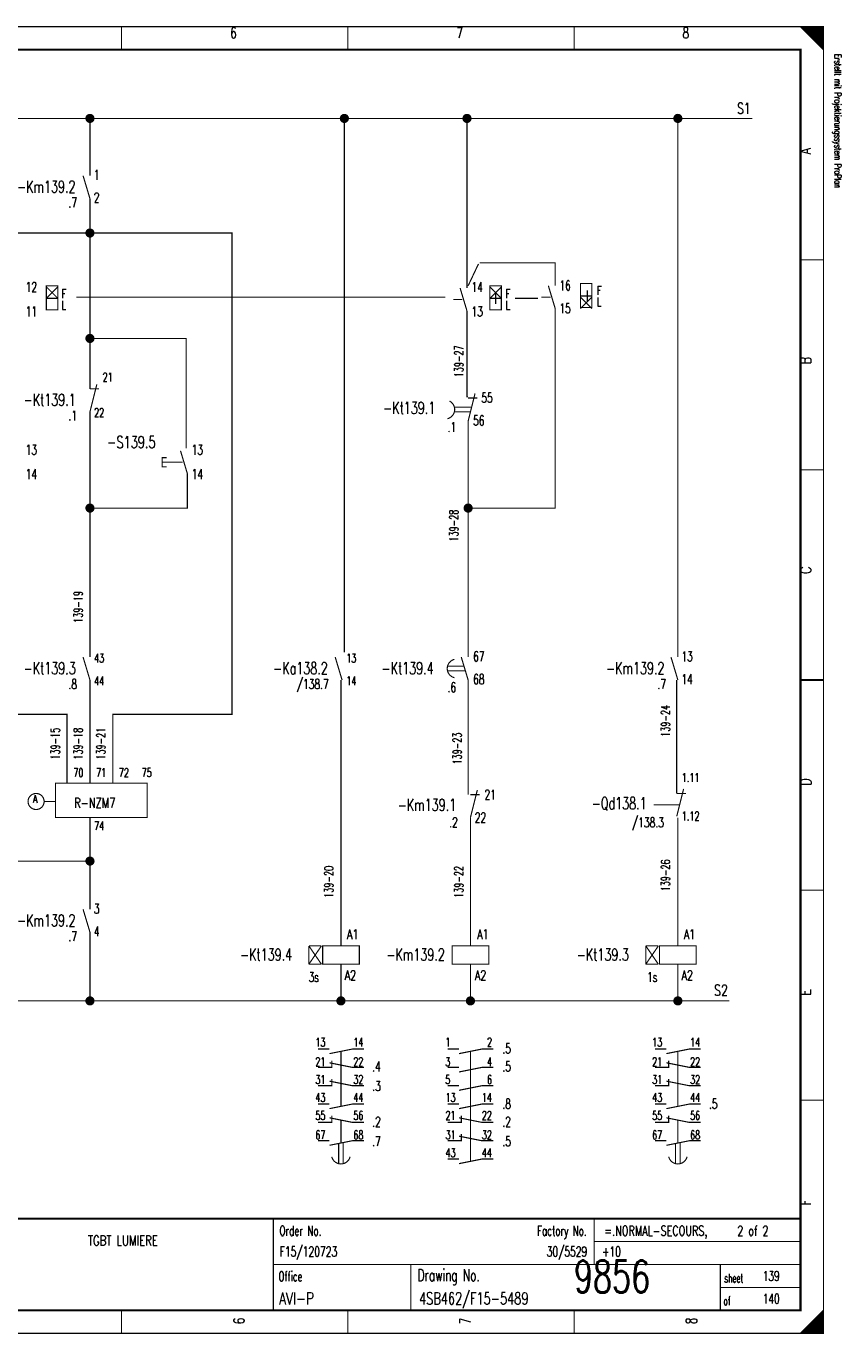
# Model space of a CAD drawing. Header units: centimetres. Extents: x 0 to 491, y -1040 to 69.
# Tile 150 of 181: x 473 to 491, y -520 to -491. Entities that reach past the tile are written whole.
import ezdxf
from ezdxf.enums import TextEntityAlignment as Align

# ---------------------------------------------------------------- set-up
doc = ezdxf.new("R2010")
doc.units = ezdxf.units.CM
doc.header["$MEASUREMENT"] = 0
doc.linetypes.add('GESTRICHELT', pattern=[3.75, 3, -0.75])
doc.layers.get('0').update_dxf_attribs({"color": 9, "linetype": 'CONTINUOUS'})
doc.styles.get("Standard").update_dxf_attribs({"font": 'romans.shx', "bigfont": 'TXT.shx'})

# ---------------------------------------------------------------- blocks, each defined once
blk = doc.blocks.new('BCIRCLE_FILLED')
at = {"color": 0, "linetype": 'Continuous', "const_width": 1, "flags": 128}
blk.add_lwpolyline([(0.5, 0, 1), (-0.5, 0, 1)], format="xyb", close=True, dxfattribs=at)

msp = doc.modelspace()

# ---------------------------------------------------------------- linework, layer by layer
at = {"color": 0, "const_width": 0.025, "flags": 128}
for points in [[(450, -505.75), (450, -491.5), (490.5, -491.5), (490.5, -520), (450, -520), (450, -505.75)], [(490, -491.5), (490.5, -492), (490.475, -491.975), (490.475, -491.5), (490.45, -491.5), (490.45, -491.95), (490.425, -491.925), (490.425, -491.5), (490.4, -491.5), (490.4, -491.9), (490.375, -491.875), (490.375, -491.5), (490.35, -491.5), (490.35, -491.85), (490.325, -491.825)], [(490.15, -491.65), (490.15, -491.5), (490.125, -491.5), (490.125, -491.625), (490.1, -491.6), (490.1, -491.5), (490.075, -491.5), (490.075, -491.575), (490.05, -491.55), (490.05, -491.5), (490.025, -491.5), (490.025, -491.525)], [(490.325, -491.825), (490.325, -491.5), (490.3, -491.5), (490.3, -491.8), (490.275, -491.775), (490.275, -491.5), (490.25, -491.5), (490.25, -491.75), (490.225, -491.725), (490.225, -491.5), (490.2, -491.5), (490.2, -491.7), (490.175, -491.675), (490.175, -491.5), (490.15, -491.5)], [(488.95, -493.5), (471.5, -493.5)], [(474.5, -494.75), (474.5, -493.5)], [(480.05, -505.15), (480.05, -493.5)], [(482.725, -493.5), (482.725, -497.2)], [(487.325, -493.5), (487.325, -505.25)], [(465.5, -496), (474.5, -496), (474.5, -495.25)], [(475, -508), (475, -506.5), (477.6, -506.5), (477.6, -496), (474.5, -496)], [(474.5, -499.4), (474.5, -496.05)], [(484.65, -497.15), (484.65, -496.65), (483, -496.65)], [(482.75, -499.575), (482.725, -499.575), (482.725, -497.7)], [(484.65, -497.65), (484.65, -502), (482.75, -502)], [(476.6, -500.7), (476.6, -498.3), (474.5, -498.3)], [(470.75, -499.725), (470.75, -506.5), (474, -506.5), (474, -508)], [(474.5, -499.9), (474.5, -505.25)], [(482.75, -505.25), (482.75, -500.1)], [(476.175, -500.9), (476.075, -500.9), (476.075, -501.1), (476.175, -501.1)], [(474.5, -502), (476.625, -502), (476.625, -501.25)], [(474.5, -505.75), (474.5, -508)], [(479.975, -505.75), (479.975, -511.55)], [(482.75, -508.25), (482.75, -505.75)], [(487.3, -508.225), (487.3, -505.75)], [(474.5, -508.75), (474.5, -510.75)], [(482.8, -508.75), (482.8, -511.55)], [(487.325, -511.55), (487.325, -508.75)], [(474.5, -509.7), (465.5, -509.7)], [(474.5, -512.75), (474.5, -511.25)], [(479.975, -512.75), (479.975, -511.95)], [(482.8, -511.95), (482.8, -512.75)], [(487.325, -511.95), (487.325, -512.75)], [(488.45, -512.75), (471, -512.75)], [(479.725, -513.9), (480.225, -513.8), (480.475, -513.8)], [(482.55, -513.9), (483.05, -513.8), (483.3, -513.8)], [(487.075, -513.9), (487.575, -513.8), (487.825, -513.8)], [(479.475, -514.2), (479.775, -514.2), (479.775, -514.05)], [(479.725, -514.1), (480.225, -514.2), (480.475, -514.2)], [(482.55, -514.3), (483.05, -514.2), (483.3, -514.2)], [(486.825, -514.2), (487.125, -514.2), (487.125, -514.05)], [(487.075, -514.1), (487.575, -514.2), (487.825, -514.2)], [(479.475, -514.6), (479.775, -514.6), (479.775, -514.45)], [(479.725, -514.5), (480.225, -514.6), (480.475, -514.6)], [(482.55, -514.7), (483.05, -514.6), (483.3, -514.6)], [(486.825, -514.6), (487.125, -514.6), (487.125, -514.45)], [(487.075, -514.5), (487.575, -514.6), (487.825, -514.6)], [(479.725, -515.1), (480.225, -515), (480.475, -515)], [(482.55, -515.1), (483.05, -515), (483.3, -515)], [(487.075, -515.1), (487.575, -515), (487.825, -515)], [(479.475, -515.4), (479.775, -515.4), (479.775, -515.25)], [(479.725, -515.3), (480.225, -515.4), (480.475, -515.4)], [(482.3, -515.4), (482.6, -515.4), (482.6, -515.25)], [(482.55, -515.3), (483.05, -515.4), (483.3, -515.4)], [(486.825, -515.4), (487.125, -515.4), (487.125, -515.25)], [(487.075, -515.3), (487.575, -515.4), (487.825, -515.4)], [(482.3, -515.8), (482.6, -515.8), (482.6, -515.65)], [(482.55, -515.7), (483.05, -515.8), (483.3, -515.8)], [(479.725, -515.9), (480.225, -515.8), (480.475, -515.8)], [(487.075, -515.9), (487.575, -515.8), (487.825, -515.8)], [(482.55, -516.3), (483.05, -516.2), (483.3, -516.2)], [(490.3, -520), (490.3, -519.7), (490.275, -519.725), (490.275, -520), (490.25, -520), (490.25, -519.75), (490.225, -519.775), (490.225, -520), (490.2, -520), (490.2, -519.8), (490.175, -519.825), (490.175, -520), (490.15, -520), (490.15, -519.85), (490.125, -519.875)], [(490.475, -519.525), (490.475, -520), (490.45, -520), (490.45, -519.55), (490.425, -519.575), (490.425, -520), (490.4, -520), (490.4, -519.6), (490.375, -519.625), (490.375, -520), (490.35, -520), (490.35, -519.65), (490.325, -519.675), (490.325, -520), (490.3, -520)], [(490.125, -519.875), (490.125, -520), (490.1, -520), (490.1, -519.9), (490.075, -519.925), (490.075, -520), (490.05, -520), (490.05, -519.95), (490.025, -519.975), (490.025, -520)]]:
    msp.add_lwpolyline(points, dxfattribs=at)
at = {"color": 0, "flags": 128}
for points, const_width in [([(450, -491.5), (490.5, -491.5), (490.5, -520), (450, -520)], 0.025), ([(450.5, -492), (490, -492), (490, -519.5), (450.5, -519.5)], 0.05), ([(450.5, -492), (490, -492), (490, -519.5), (450.5, -519.5)], 0.025), ([(473.55, -497.15), (473.8, -497.15), (473.8, -497.675), (473.55, -497.675)], 0.025), ([(483.225, -497.15), (483.475, -497.15), (483.475, -497.675), (483.225, -497.675)], 0.025), ([(485.2, -497.1), (485.45, -497.1), (485.45, -497.625), (485.2, -497.625)], 0.025), ([(473.75, -508), (475.75, -508), (475.75, -508.75), (473.75, -508.75)], 0.025), ([(479.575, -511.95), (480.375, -511.95), (480.375, -511.55), (479.575, -511.55)], 0.025), ([(482.4, -511.95), (483.2, -511.95), (483.2, -511.55), (482.4, -511.55)], 0.025), ([(486.925, -511.95), (487.725, -511.95), (487.725, -511.55), (486.925, -511.55)], 0.025)]:
    msp.add_lwpolyline(points, close=True, dxfattribs=dict(at, const_width=const_width))
at = {"color": 0}
for points, const_width in [([(475.188, -491.5), (475.188, -492)], 0.025), ([(480.125, -491.5), (480.125, -492)], 0.025), ([(485.062, -491.5), (485.062, -492)], 0.025), ([(474.35, -494.75), (474.5, -495.25)], 0.025), ([(490.5, -496.583), (490, -496.583)], 0.025), ([(482.75, -497.15), (482.975, -496.675)], 0.025), ([(473.55, -497.175), (473.8, -497.425)], 0.025), ([(473.8, -497.175), (473.55, -497.425)], 0.025), ([(482.575, -497.2), (482.725, -497.7)], 0.025), ([(483.225, -497.175), (483.475, -497.425)], 0.025), ([(483.475, -497.175), (483.225, -497.425)], 0.025), ([(484.5, -497.15), (484.65, -497.65)], 0.025), ([(473.55, -497.425), (473.8, -497.425)], 0.025), ([(483.225, -497.425), (483.475, -497.425)], 0.025), ([(483.35, -497.3), (483.35, -497.55)], 0.025), ([(485.2, -497.375), (485.45, -497.375)], 0.025), ([(485.2, -497.4), (485.45, -497.65)], 0.025), ([(485.45, -497.4), (485.2, -497.65)], 0.025), ([(485.35, -497.5), (485.35, -497.25)], 0.025), ([(473.55, -497.675), (473.8, -497.675)], 0.025), ([(483.225, -497.675), (483.475, -497.675)], 0.025), ([(485.2, -497.625), (485.45, -497.625)], 0.025), ([(474.65, -499.3), (474.5, -499.9)], 0.025), ([(474.5, -499.4), (474.7, -499.4)], 0.025), ([(482.9, -499.5), (482.75, -500.1)], 0.025), ([(482.75, -499.6), (482.95, -499.6)], 0.025), ([(482.45, -499.8), (482.825, -499.8)], 0.025), ([(482.45, -499.9), (482.8, -499.9)], 0.025), ([(476.475, -500.75), (476.625, -501.25)], 0.025), ([(490.5, -501.167), (490, -501.167)], 0.025), ([(474.35, -505.25), (474.5, -505.75)], 0.025), ([(479.85, -505.25), (480, -505.75)], 0.025), ([(482.3, -505.45), (482.65, -505.45)], 0.025), ([(482.6, -505.25), (482.75, -505.75)], 0.025), ([(487.175, -505.25), (487.325, -505.75)], 0.025), ([(482.3, -505.55), (482.7, -505.55)], 0.025), ([(490, -505.75), (490.5, -505.75)], 0.05), ([(490.5, -505.75), (490, -505.75)], 0.025), ([(482.95, -508.15), (482.8, -508.75)], 0.025), ([(482.8, -508.25), (483, -508.25)], 0.025), ([(487.45, -508.125), (487.3, -508.725)], 0.025), ([(487.3, -508.225), (487.5, -508.225)], 0.025), ([(490.5, -510.333), (490, -510.333)], 0.025), ([(474.35, -510.75), (474.5, -511.25)], 0.025), ([(479.55, -511.55), (479.275, -511.55)], 0.025), ([(479.275, -511.55), (479.275, -511.95)], 0.025), ([(479.275, -511.95), (479.55, -511.55)], 0.025), ([(479.55, -511.95), (479.275, -511.55)], 0.025), ([(486.9, -511.55), (486.625, -511.55)], 0.025), ([(486.625, -511.55), (486.625, -511.95)], 0.025), ([(486.625, -511.95), (486.9, -511.55)], 0.025), ([(486.9, -511.95), (486.625, -511.55)], 0.025), ([(479.275, -511.95), (479.55, -511.95)], 0.025), ([(486.625, -511.95), (486.9, -511.95)], 0.025), ([(479.475, -513.8), (479.725, -513.8)], 0.025), ([(482.3, -513.8), (482.55, -513.8)], 0.025), ([(486.825, -513.8), (487.075, -513.8)], 0.025), ([(482.3, -514.2), (482.55, -514.2)], 0.025), ([(482.3, -514.6), (482.55, -514.6)], 0.025), ([(479.475, -515), (479.725, -515)], 0.025), ([(482.3, -515), (482.55, -515)], 0.025), ([(486.825, -515), (487.075, -515)], 0.025), ([(490.5, -514.917), (490, -514.917)], 0.025), ([(479.475, -515.8), (479.725, -515.8)], 0.025), ([(479.925, -516.3), (479.925, -515.85)], 0.025), ([(480.025, -515.85), (480.025, -516.3)], 0.025), ([(486.825, -515.8), (487.075, -515.8)], 0.025), ([(487.275, -516.3), (487.275, -515.85)], 0.025), ([(487.375, -515.85), (487.375, -516.3)], 0.025), ([(482.3, -516.2), (482.55, -516.2)], 0.025), ([(490, -517.5), (450.5, -517.5)], 0.05), ([(478.5, -517.5), (478.5, -519.5)], 0.025), ([(485.5, -517.5), (485.5, -518.5)], 0.025), ([(485.5, -518), (490, -518)], 0.025), ([(478.5, -518.5), (490, -518.5)], 0.025), ([(481.5, -518.5), (481.5, -519.5)], 0.025), ([(488.25, -518.5), (488.25, -519.5)], 0.025), ([(488.25, -519), (490, -519)], 0.025), ([(475.188, -520), (475.188, -519.5)], 0.025), ([(480.125, -520), (480.125, -519.5)], 0.025), ([(485.062, -520), (485.062, -519.5)], 0.025), ([(490.5, -519.5), (490, -520)], 0.025)]:
    msp.add_lwpolyline(points, dxfattribs=dict(at, const_width=const_width))
at = {"color": 0, "linetype": 'GESTRICHELT', "const_width": 0.025, "flags": 128}
for points in [[(482.25, -497.4), (474.2, -497.4)], [(484.275, -497.425), (483.775, -497.425)]]:
    msp.add_lwpolyline(points, dxfattribs=at)
at = {"color": 0, "linetype": 'GESTRICHELT', "const_width": 0.025}
for points in [[(482.625, -497.45), (482.425, -497.45)], [(484.55, -497.4), (484.35, -497.4)], [(476.325, -501), (476.075, -501)], [(476.525, -501), (476.325, -501)], [(473.75, -508.4), (473.5, -508.4)], [(487.35, -508.475), (486.8, -508.475)], [(479.975, -515.05), (479.975, -513.85)], [(482.8, -516.25), (482.8, -513.85)], [(487.325, -515.05), (487.325, -513.85)], [(479.975, -515.85), (479.975, -515.35)], [(487.325, -515.85), (487.325, -515.35)]]:
    msp.add_lwpolyline(points, dxfattribs=at)
at = {"color": 0, "const_width": 0.025, "flags": 128}
for points in [[(482.299, -500.05, 0.695507), (482.344, -499.666, 0.695507)], [(482.45, -505.3, 0.780776), (482.45, -505.7, 0.780776)], [(479.775, -516.15, 0.780776), (480.175, -516.15, 0.780776)], [(487.125, -516.15, 0.780776), (487.525, -516.15, 0.780776)]]:
    msp.add_lwpolyline(points, format="xyb", dxfattribs=at)
msp.add_lwpolyline([(473.5, -508.4, 1), (473.15, -508.4, 1)], format="xyb", close=True, dxfattribs=at)

# ---------------------------------------------------------------- block references
at = {"color": 0, "xscale": 0.1, "yscale": 0.1, "zscale": 0.1}
for p in [(474.5, -493.5), (480.05, -493.5), (482.725, -493.5), (487.325, -493.5), (474.5, -496), (474.5, -498.3), (474.5, -502), (482.75, -502), (474.5, -509.7), (474.5, -512.75), (479.975, -512.75), (482.8, -512.75), (487.325, -512.75)]:
    msp.add_blockref('BCIRCLE_FILLED', p, dxfattribs=at)

# ---------------------------------------------------------------- texts
at = {"color": 0}
for s, height, width, p in [('6', 0.238, 0.672, (477.632, -491.514)), ('7', 0.238, 0.672, (482.566, -491.514)), ('8', 0.238, 0.672, (487.499, -491.514)), ('A', 0.167, 0.76, (473.302, -508.259)), ('TGBT LUMIERE', 0.21431, 0.754667, (475.219, -517.87))]:
    msp.add_text(s, height=height, dxfattribs=dict(at, width=width)).set_placement(p, align=Align.TOP_CENTER)
at = {"color": 0, "width": 0.622634}
msp.add_text('Erstellt mit Projektierungssystem ProPlan', height=0.14288, rotation=270, dxfattribs=at).set_placement((490.702, -492.094), align=Align.BOTTOM_LEFT)
at = {"color": 0}
for s, height, width, p in [('S1', 0.2381, 0.716, (488.909, -493.471)), ('S2', 0.2381, 0.716, (488.412, -512.707)), ('30/5529', 0.2143, 0.675429, (485.346, -518.389))]:
    msp.add_text(s, height=height, dxfattribs=dict(at, width=width)).set_placement(p, align=Align.BOTTOM_RIGHT)
for s, height, width, p in [('A', 0.238, 0.76, (489.991, -494.283)), ('139-27', 0.1905, 0.676, (482.451, -499.145)), ('B', 0.238, 0.76, (489.991, -498.861)), ('139-28', 0.1905, 0.676, (482.345, -502.73)), ('C', 0.238, 0.76, (489.992, -503.439)), ('139-19', 0.1905, 0.676, (474.146, -504.504)), ('139-24', 0.1905, 0.676, (486.959, -506.989)), ('139-15', 0.1905, 0.676, (473.649, -507.486)), ('139-18', 0.1905, 0.676, (474.146, -507.486)), ('139-21', 0.1905, 0.676, (474.643, -507.486)), ('139-23', 0.1905, 0.676, (482.416, -507.592)), ('D', 0.238, 0.76, (489.992, -508.053)), ('139-20', 0.1905, 0.678857, (479.614, -510.502)), ('139-22', 0.1905, 0.676, (482.451, -510.502)), ('139-26', 0.1905, 0.676, (486.959, -510.36)), ('E', 0.238, 0.76, (489.991, -512.632)), ('F', 0.238, 0.76, (489.991, -517.21))]:
    msp.add_text(s, height=height, rotation=90, dxfattribs=dict(at, width=width)).set_placement(p, align=Align.TOP_LEFT)
for s, height, width, p in [('1', 0.214, 0.672, (474.585, -494.623)), ('2', 0.214, 0.672, (474.585, -495.12)), ('12', 0.2143, 0.672, (473.099, -497.072)), ('14', 0.2143, 0.672, (482.824, -497.072)), ('16', 0.2143, 0.672, (484.741, -497.037)), ('F', 0.191, 0.76, (485.552, -497.157)), ('F', 0.191, 0.76, (473.875, -497.228)), ('F', 0.191, 0.76, (483.564, -497.228)), ('L', 0.191, 0.76, (485.552, -497.406)), ('11', 0.2143, 0.672, (473.099, -497.605)), ('L', 0.191, 0.76, (473.875, -497.477)), ('13', 0.2143, 0.672, (482.824, -497.605)), ('L', 0.191, 0.76, (483.564, -497.477)), ('15', 0.2143, 0.672, (484.741, -497.534)), ('55', 0.2143, 0.672, (483.037, -499.486)), ('22', 0.1905, 0.672, (474.59, -499.819)), ('56', 0.2143, 0.672, (482.86, -499.983)), ('13', 0.2143, 0.672, (473.099, -500.621)), ('13', 0.2143, 0.672, (476.719, -500.621)), ('14', 0.2143, 0.672, (473.099, -501.154)), ('14', 0.2143, 0.672, (476.719, -501.154)), ('43', 0.1905, 0.672, (474.59, -505.179)), ('13', 0.1905, 0.672, (480.091, -505.179)), ('67', 0.2143, 0.672, (482.86, -505.129)), ('13', 0.2143, 0.672, (487.403, -505.129)), ('44', 0.1905, 0.672, (474.59, -505.675)), ('14', 0.1905, 0.672, (480.091, -505.675)), ('68', 0.2143, 0.672, (482.86, -505.626)), ('14', 0.2143, 0.672, (487.403, -505.626)), ('21', 0.2143, 0.672, (483.108, -508.146)), ('R-NZM7', 0.2143, 0.734667, (474.157, -508.323)), ('74', 0.1905, 0.672, (474.59, -508.834)), ('22', 0.2143, 0.672, (482.895, -508.643)), ('1.12', 0.1905, 0.678, (487.41, -508.621)), ('3', 0.214, 0.672, (474.585, -510.63)), ('4', 0.214, 0.672, (474.585, -511.127)), ('3s', 0.2143, 0.636, (479.275, -512.121)), ('A2', 0.2143, 0.716, (480.057, -512.085)), ('A2', 0.2143, 0.716, (482.896, -512.085)), ('1s', 0.2143, 0.636, (486.657, -512.121)), ('A2', 0.2143, 0.716, (487.404, -512.085)), ('13', 0.1905, 0.672, (479.417, -513.555)), ('1', 0.191, 0.672, (482.251, -513.555)), ('.5', 0.2143, 0.684, (483.496, -513.682)), ('13', 0.1905, 0.672, (486.764, -513.555)), ('21', 0.1905, 0.672, (479.417, -513.981)), ('3', 0.191, 0.672, (482.251, -513.981)), ('21', 0.1905, 0.672, (486.764, -513.981)), ('.4', 0.2143, 0.684, (480.657, -514.073)), ('.5', 0.2143, 0.684, (483.496, -514.073)), ('31', 0.1905, 0.672, (479.417, -514.371)), ('.3', 0.2143, 0.684, (480.657, -514.499)), ('5', 0.191, 0.672, (482.251, -514.371)), ('31', 0.1905, 0.672, (486.764, -514.371)), ('43', 0.1905, 0.672, (479.417, -514.761)), ('13', 0.1905, 0.672, (482.256, -514.761)), ('43', 0.1905, 0.672, (486.764, -514.761)), ('55', 0.1905, 0.672, (479.417, -515.152)), ('21', 0.1905, 0.672, (482.256, -515.152)), ('.8', 0.2143, 0.684, (483.496, -514.889)), ('55', 0.1905, 0.672, (486.764, -515.152)), ('.5', 0.2143, 0.684, (488.003, -514.889)), ('.2', 0.2143, 0.684, (480.657, -515.28)), ('.2', 0.2143, 0.684, (483.496, -515.28)), ('67', 0.1905, 0.672, (479.417, -515.578)), ('.7', 0.2143, 0.684, (480.657, -515.705)), ('31', 0.1905, 0.672, (482.256, -515.578)), ('.5', 0.2143, 0.684, (483.496, -515.705)), ('67', 0.1905, 0.672, (486.764, -515.578)), ('43', 0.1905, 0.672, (482.256, -515.968)), ('Order No.', 0.2143, 0.656889, (478.633, -517.658)), ('=.NORMAL-SECOURS,    2 of 2', 0.21431, 0.717926, (485.72, -517.658)), ('Office', 0.2143, 0.626667, (478.615, -518.651)), ('Drawing No.', 0.26194, 0.646545, (481.643, -518.602)), ('sheet', 0.1905, 0.6, (488.338, -518.701)), ('of', 0.1905, 0.6, (488.323, -519.198))]:
    msp.add_text(s, height=height, dxfattribs=dict(at, width=width)).set_placement(p, align=Align.TOP_LEFT)
for s, height, width, p in [('-Km139.2', 0.2619, 0.68, (474.184, -494.858)), ('.7', 0.2143, 0.684, (474.22, -495.227)), ('-Kt139.1', 0.2619, 0.68, (474.19, -499.507)), ('-Kt139.1', 0.2619, 0.68, (482.033, -499.684)), ('.1', 0.2143, 0.684, (474.22, -499.876)), ('.1', 0.2143, 0.684, (474.22, -499.876)), ('.1', 0.2143, 0.684, (482.489, -500.125)), ('-S139.5', 0.2619, 0.691429, (475.931, -500.43)), ('-Kt139.3', 0.2619, 0.68, (474.19, -505.363)), ('-Ka138.2', 0.2619, 0.68, (479.688, -505.363)), ('-Kt139.4', 0.2619, 0.68, (481.998, -505.363)), ('-Km139.2', 0.2619, 0.68, (487.032, -505.363)), ('.8', 0.2143, 0.684, (474.22, -505.732)), ('.8', 0.2143, 0.684, (474.22, -505.732)), ('/138.7', 0.2143, 0.68, (479.709, -505.732)), ('/138.7', 0.2143, 0.68, (479.709, -505.732)), ('.7', 0.2143, 0.684, (487.068, -505.732)), ('.6', 0.2143, 0.684, (482.489, -505.803)), ('-Qd138.1', 0.2619, 0.68, (486.644, -508.309)), ('-Km139.1', 0.2619, 0.68, (482.489, -508.344)), ('.2', 0.2143, 0.684, (482.525, -508.749)), ('/138.3', 0.2143, 0.68, (487.02, -508.749)), ('/138.3', 0.2143, 0.68, (487.02, -508.749)), ('-Km139.2', 0.2619, 0.68, (474.184, -510.864)), ('.7', 0.2143, 0.684, (474.22, -511.233)), ('-Kt139.4', 0.2619, 0.68, (478.91, -511.61)), ('-Km139.2', 0.2619, 0.68, (482.241, -511.61)), ('-Kt139.3', 0.2619, 0.68, (486.257, -511.61)), ('14', 0.1905, 0.672, (480.465, -513.555)), ('2', 0.191, 0.672, (483.272, -513.555)), ('14', 0.1905, 0.672, (487.811, -513.555)), ('22', 0.1905, 0.672, (480.465, -513.981)), ('4', 0.191, 0.672, (483.272, -513.981)), ('22', 0.1905, 0.672, (487.811, -513.981)), ('32', 0.1905, 0.672, (480.465, -514.371)), ('6', 0.191, 0.672, (483.272, -514.371)), ('32', 0.1905, 0.672, (487.811, -514.371)), ('44', 0.1905, 0.672, (480.465, -514.761)), ('14', 0.1905, 0.672, (483.268, -514.761)), ('44', 0.1905, 0.672, (487.811, -514.761)), ('56', 0.1905, 0.672, (480.465, -515.152)), ('22', 0.1905, 0.672, (483.268, -515.152)), ('56', 0.1905, 0.672, (487.811, -515.152)), ('68', 0.1905, 0.672, (480.465, -515.578)), ('32', 0.1905, 0.672, (483.268, -515.578)), ('68', 0.1905, 0.672, (487.811, -515.578)), ('44', 0.1905, 0.672, (483.268, -515.968)), ('Factory No.', 0.21431, 0.646545, (485.335, -517.658))]:
    msp.add_text(s, height=height, dxfattribs=dict(at, width=width)).set_placement(p, align=Align.TOP_RIGHT)
for s, height, width, p in [('21', 0.1905, 0.672, (474.776, -499.298)), ('70', 0.1905, 0.672, (474.137, -507.923)), ('71', 0.1905, 0.672, (474.634, -507.923)), ('72', 0.1905, 0.672, (475.131, -507.923)), ('75', 0.1905, 0.672, (475.628, -507.923)), ('1.11', 0.1905, 0.678, (487.41, -508.029)), ('A1', 0.2143, 0.716, (480.106, -511.468)), ('A1', 0.2143, 0.716, (482.946, -511.468)), ('A1', 0.2143, 0.716, (487.453, -511.468)), ('F15/120723', 0.2143, 0.6832, (478.639, -518.389)), ('+10', 0.2143, 0.68, (485.67, -518.389)), ('9856', 0.7, 0.6928, (485.058, -519.322)), ('139', 0.2143, 0.672, (489.177, -518.921)), ('AVI-P', 0.2619, 0.7472, (478.624, -519.449)), ('4SB462/F15-5489', 0.26194, 0.6928, (481.679, -519.449)), ('140', 0.2143, 0.672, (489.177, -519.418))]:
    msp.add_text(s, height=height, dxfattribs=dict(at, width=width)).set_placement(p, align=Align.BOTTOM_LEFT)
at = {"color": 0, "width": 0.672}
for s, p in [('6', (477.632, -519.73)), ('7', (482.566, -519.73)), ('8', (487.499, -519.73))]:
    msp.add_text(s, height=0.238, rotation=90, dxfattribs=at).set_placement(p, align=Align.TOP_CENTER)

doc.saveas('drawing.dxf')
